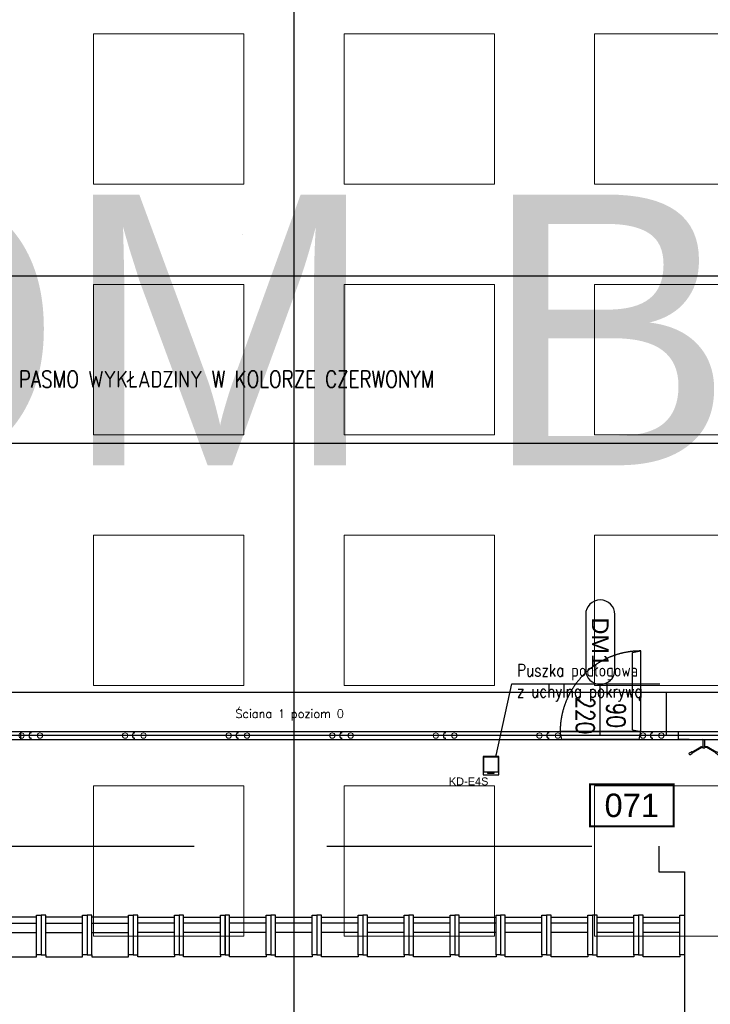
# Model space of a CAD drawing. Header units: centimetres. Extents: x -228435 to 111511, y -89367 to 428125.
# Tile 104 of 216: x -31823 to -23555, y 61784 to 73568. Entities that reach past the tile are written whole.
import ezdxf
from ezdxf.enums import TextEntityAlignment as Align

# ---------------------------------------------------------------- set-up
doc = ezdxf.new("R2010")
doc.units = ezdxf.units.CM
doc.header["$LTSCALE"] = 50
for name, pattern in [('0_II 10 sal$0$HIDDEN', [9.525, 6.35, -3.175]), ('DASHDOT2', [12.7, 6.35, -3.175, 0, -3.175]), ('HIDDEN', [9.525, 6.35, -3.175]), ('HIDDENX2', [19.05, 12.7, -6.35]), ('Kondygnacja +0$0$DASHDOT2', [12.7, 6.35, -3.175, 0, -3.175])]:
    doc.linetypes.add(name, pattern=pattern)
doc.layers.get('0').update_dxf_attribs({"color": 8})
for name, color, linetype in [('0_II 10 sal$0$ARCH_INFO_AREA_ETYKIETY_200', 8, 'Continuous'), ('0_II 10 sal$0$ARCH_INFO_ETYK_DRZWI', 8, 'Continuous'), ('0_II 10 sal$0$ARCH_SIEDZENIA', 8, 'Continuous'), ('0_II 10 sal$0$ARCH_STROP', 8, 'Continuous'), ('0_II 10 sal$0$ARCH_WYPOSAŻENIE_INNE', 8, 'Continuous'), ('0_II 10 sal$0$ARCH_ŚCIANY_PRZESUWNE', 8, 'Continuous'), ('ARCH_INFO_OPISY', 8, 'Continuous'), ('ARCH_INFO_OSIE_IST', 8, 'DASHDOT2'), ('ARCH_SZYNY', 8, 'Continuous'), ('ARCH_WYKŁADZINA', 8, 'Continuous'), ('bgde-tekst', 7, 'Continuous'), ('HUFCOR', 8, 'Continuous'), ('Hufcor szyny', 8, 'Kondygnacja +0$0$DASHDOT2'), ('Kondygnacja +0$0$ARCH_INFO_OPISY', 8, 'Continuous'), ('KÖRPERKANTE', 8, 'Continuous'), ('Osie rzutów$0$ARCH_INFO_OSIE_OPISY_IST', 8, 'Continuous'), ('PANELE', 8, 'Continuous')]:
    doc.layers.add(name, color=color, linetype=linetype)
for name, color, linetype, lineweight in [('_SP KORYTA', 8, 'Continuous', 25), ('ARCH_SUFITY_PODWIESZANE', 8, 'HIDDENX2', 9), ('Wymiary', 8, 'Continuous', 15)]:
    doc.layers.add(name, color=color, linetype=linetype, lineweight=lineweight)
doc.layers.get('HUFCOR').off()
doc.styles.add('0_II 10 sal$0$Arial', font='ARIAL.TTF')
doc.styles.add('0_II 10 sal$0$Romans', font='Romans.shx')
doc.styles.add('Arial', font='ARIAL.TTF')
doc.styles.add('Kondygnacja +0$0$ROMANS-50-CM', font='romans.shx', dxfattribs={"width": 0.8, "height": 10})
doc.styles.add('Romans', font='Romans.shx')
doc.styles.add('ROMANS-50-CM', font='romans.shx', dxfattribs={"width": 0.8, "height": 10})
doc.linetypes.add('SZYNA_LINE', pattern='A,12.7,-7.75,["SZYNA",Standard,S=2.54,R=0,X=-5.95,Y=-1.27],-7.75', length=28.2)
doc.dimstyles.new('ISO-25', dxfattribs={"dimtxt": 2.5, "dimasz": 2.5, "dimexe": 1.25, "dimexo": 0.625, "dimtad": 1, "dimtxsty": 'Standard', "dimcen": 2.5, "dimadec": 0, "dimazin": 0, "dimtfac": 1, "dimtmove": 0, "dimatfit": 3, "dimfxl": 0, "dimarcsym": 0})

# ---------------------------------------------------------------- blocks, each defined once
blk = doc.blocks.new('SU Lampy kwadratowe +0')
at = {"layer": 'ARCH_SUFITY_PODWIESZANE', "ltscale": 2.5}
for points in [[(9020, 11840), (9200, 11840), (9200, 11660), (9020, 11660)], [(9320, 11840), (9500, 11840), (9500, 11660), (9320, 11660)], [(9620, 11840), (9800, 11840), (9800, 11660), (9620, 11660)], [(9020, 11540), (9200, 11540), (9200, 11360), (9020, 11360)], [(9320, 11540), (9500, 11540), (9500, 11360), (9320, 11360)], [(9620, 11540), (9800, 11540), (9800, 11360), (9620, 11360)], [(9020, 11240), (9200, 11240), (9200, 11060), (9020, 11060)], [(9320, 11240), (9500, 11240), (9500, 11060), (9320, 11060)], [(9620, 11240), (9800, 11240), (9800, 11060), (9620, 11060)], [(9020, 10940), (9200, 10940), (9200, 10760), (9020, 10760)], [(9320, 10940), (9500, 10940), (9500, 10760), (9320, 10760)], [(9620, 10940), (9800, 10940), (9800, 10760), (9620, 10760)]]:
    blk.add_lwpolyline(points, close=True, dxfattribs=at)
blk = doc.blocks.new('0_II 10 sal$0$T-drzwi_dół-200')
at = {"layer": '0_II 10 sal$0$ARCH_INFO_ETYK_DRZWI'}
blk.add_line((0, 0), (0, -60), dxfattribs=at)
blk.add_lwpolyline([(-17.5, -77.5), (-17.5, -143.7, 1), (17.5, -143.7), (17.5, -77.5, 1)], format="xyb", close=True, dxfattribs=at)
at = {"layer": '0_II 10 sal$0$ARCH_INFO_ETYK_DRZWI', "style": '0_II 10 sal$0$Romans', "width": 0.8}
for tag, p in [('ADS_DRZWI:SZEROKOŚĆ', (-7.9, -23)), ('ADS_DRZWI:WYSOKOŚĆ', (29, -23))]:
    blk.add_attdef(tag, text='', height=22, rotation=90, dxfattribs=at).set_placement(p, align=Align.CENTER)
at = {"layer": '0_II 10 sal$0$ARCH_INFO_ETYK_DRZWI', "color": 1, "style": '0_II 10 sal$0$Arial'}
blk.add_attdef('ADS_DRZWI:ODPORNOŚĆ_OGNIOWA', text='', height=22, dxfattribs=at).set_placement((-0.1, 13.3), align=Align.BOTTOM_CENTER)
at = {"layer": '0_II 10 sal$0$ARCH_INFO_ETYK_DRZWI', "style": '0_II 10 sal$0$Arial'}
blk.add_attdef('ADS_DRZWI:SYMBOL', text='', height=20, rotation=90, dxfattribs=at).set_placement((0, -110.6), align=Align.MIDDLE)
blk = doc.blocks.new('A$C50B549AF')
at = {"layer": 'ARCH_SZYNY', "linetype": 'SZYNA_LINE', "ltscale": 2.5}
for p, q in [((3656.5, 6052.1, 630), (1057.3, 6052.1, 630)), ((3457.4, 6000.4, 630), (3457.4, 6052.1, 630)), ((3457.4, 6000.4, 630), (3457.4, 6048.1, 630)), ((3576, 6000.4, 630), (2439.5, 6000.4, 630))]:
    blk.add_line(p, q, dxfattribs=at)
blk = doc.blocks.new('*U520')
at = {"layer": 'PANELE'}
for points in [[(0, 0), (0, -21), (-14, -21)], [(0, 0), (1240, 0)], [(1240, 0), (1240, -21), (1226, -21)], [(-14, -76), (0, -76), (0, -97)], [(0, -97), (1240, -97)], [(1226, -76), (1240, -76), (1240, -97)]]:
    blk.add_lwpolyline(points, dxfattribs=at)
for centre in [(24, -48), (1264, -48)]:
    blk.add_arc(centre, 46.5, 143.7563, 216.2437, dxfattribs=at)
at = {"layer": 'Wymiary'}
for centre in [(110, -48), (1130, -48)]:
    blk.add_circle(centre, 32, dxfattribs=at)
blk = doc.blocks.new('drzwi')
at = {"linetype": 'HIDDEN', "ltscale": 20}
for p, q in [((158, 97), (138, 0)), ((138, 0), (1102, 0)), ((235, -20), (138, 0)), ((138, 0), (138, -964)), ((158, 97), (1082, 97)), ((1082, 97), (1102, 0)), ((235, -20), (235, -944)), ((235, -944), (138, -964))]:
    blk.add_line(p, q, dxfattribs=at)
blk.add_arc((138, 0), 964, 270, 0, dxfattribs=at)
blk = doc.blocks.new('BEDIENHEBEL')
at = {"layer": 'KÖRPERKANTE'}
for p, q in [((-10, -85), (-10, 0)), ((-10, 0), (10, 0)), ((10, -85), (10, 0)), ((-145, -149), (-38, -87)), ((-140, -158), (-33, -96)), ((-31, -85), (-10, -85)), ((-31, -95), (-10, -95)), ((-10, -95), (-10, -100)), ((-10, -100), (10, -100)), ((31, -85), (10, -85)), ((31, -95), (10, -95)), ((10, -95), (10, -100)), ((140, -158), (33, -96)), ((145, -149), (38, -87)), ((-173, -156), (-148, -147)), ((-160, -178), (-140, -161)), ((-139, -159), (-146, -147)), ((139, -159), (146, -147)), ((160, -178), (140, -161)), ((173, -156), (148, -147))]:
    blk.add_line(p, q, dxfattribs=at)
for centre, radius, start, end in [((-31, -100), 15, 90, 120), ((-31, -100), 5, 90, 120), ((-15, -90), 7.25, 316.3972, 43.6028), ((15, -90), 7.25, 136.3972, 223.6028), ((31, -100), 15, 60, 90), ((31, -100), 5, 60, 90), ((-167, -167), 12.5, 120, 300), ((-147, -148), 1, 30, 120), ((-140, -160), 1, 300, 30), ((140, -160), 1, 150, 240), ((147, -148), 1, 60, 150), ((167, -167), 12.5, 240, 60)]:
    blk.add_arc(centre, radius, start, end, dxfattribs=at)
blk = doc.blocks.new('*U522')
at = {"layer": 'PANELE'}
for points in [[(0, 0), (0, -21), (-14, -21)], [(0, 0), (1240, 0)], [(1050, -97), (1050, -112), (1240, -112), (1240, 15), (1050, 15), (1050, 0)], [(-14, -76), (0, -76), (0, -97)], [(0, -97), (1240, -97)]]:
    blk.add_lwpolyline(points, dxfattribs=at)
blk.add_arc((24, -48), 46.5, 143.7563, 216.2437, dxfattribs=at)
at = {"layer": 'Wymiary'}
for centre in [(110, -48), (1130, -48)]:
    blk.add_circle(centre, 32, dxfattribs=at)
at = {"layer": 'PANELE'}
blk.add_blockref('BEDIENHEBEL', (620, -97), dxfattribs=at)
blk = doc.blocks.new('0_II 10 sal$0$etykieta_numer')
at = {"color": 0, "linetype": 'ByBlock', "const_width": 2.44}
blk.add_lwpolyline([(-50, -50), (-50, 0), (50, 0), (50, -50)], close=True, dxfattribs=at)
at = {"color": 0, "linetype": 'ByBlock', "style": '0_II 10 sal$0$Arial'}
blk.add_attdef('AECAREA:NUMBER', text='', height=28, dxfattribs=at).set_placement((0, -25), align=Align.MIDDLE)
blk = doc.blocks.new('puszka e4s-538')
for points in [[(0, 29.1), (24.7, 29.1), (24.7, 0), (0, 0)], [(0.6, 28.4), (24.1, 28.4), (24.1, 4.7), (0.6, 4.7)], [(7.5, 3.2), (18, 3.2), (18, 2.7), (7.5, 2.7)]]:
    blk.add_lwpolyline(points, close=True)
blk = doc.blocks.new('puuuchy')
at = {"layer": '_SP KORYTA', "xscale": -0.375, "yscale": 0.375, "zscale": 0.375}
blk.add_blockref('puszka e4s-538', (-1977.39, 2976.49), dxfattribs=at)
blk = doc.blocks.new('cahbir 0')
at = {"layer": '_SP KORYTA', "xscale": 2, "yscale": 2, "zscale": 2}
blk.add_blockref('puuuchy', (-90, 120, -1290), dxfattribs=at)
at = {"layer": '_SP KORYTA', "style": 'Arial'}
blk.add_text('KD-E4S', height=9.38, dxfattribs=at).set_placement((-4104.5, 6060.5, -630))
blk = doc.blocks.new('0_II 10 sal$0$Miejsce_siedzące_2d')
at = {"color": 0, "linetype": 'ByBlock', "lineweight": -2}
for p, q in [((-26.4, 27.1), (26.4, 27.1)), ((-26.4, 12.5), (26.4, 12.5))]:
    blk.add_line(p, q, dxfattribs=at)
for points in [[(-26.4, 62.7), (-26.4, 0), (-33, 0), (-33, 62.7), (-26.4, 62.7), (-26.4, 66), (26.4, 66), (26.4, 62.7), (26.4, 0), (33, 0), (33, 62.7), (26.4, 62.7)], [(26.4, 3.3), (-26.4, 3.3)]]:
    blk.add_lwpolyline(points, dxfattribs=at)
blk = doc.blocks.new('Osie rzutów')
at = {"layer": 'ARCH_INFO_OSIE_IST', "ltscale": 10}
for p, q in [((9260, 12510), (9260, 4623.3)), ((4436, 11600), (13655, 11600)), ((4436, 11000), (13655, 11000))]:
    blk.add_line(p, q, dxfattribs=at)

msp = doc.modelspace()

# ---------------------------------------------------------------- linework, layer by layer
at = {"layer": '0_II 10 sal$0$ARCH_WYPOSAŻENIE_INNE', "linetype": '0_II 10 sal$0$HIDDEN', "ltscale": 10, "elevation": 630}
msp.add_lwpolyline([(-33215, 51370), (-32910, 51370), (-32910, 54630), (-33215, 54630), (-33215, 63370), (-32910, 63370), (-32910, 63675), (-24170, 63675), (-24170, 63370), (-23865, 63370), (-23865, 54630), (-24170, 54630), (-24170, 51370), (-23865, 51370), (-23865, 42630), (-24170, 42630), (-24170, 42325), (-32910, 42325), (-32910, 42630), (-33215, 42630)], close=True, dxfattribs=at)
at = {"layer": '0_II 10 sal$0$ARCH_ŚCIANY_PRZESUWNE', "linetype": '0_II 10 sal$0$HIDDEN', "lineweight": -3}
for p, q in [((-31809, 64950, -5670), (-31809, 65050, -5670)), ((-31809, 65050, -5670), (-24943.5, 65050, 630)), ((-24943.5, 64950, 630), (-31809, 64950, -5670))]:
    msp.add_line(p, q, dxfattribs=at)
at = {"layer": '0_II 10 sal$0$ARCH_ŚCIANY_PRZESUWNE', "linetype": '0_II 10 sal$0$HIDDEN', "lineweight": -3, "elevation": -5670}
msp.add_lwpolyline([(-23935.5, 65050), (-22855, 65050), (-22855, 64950), (-23935.5, 64951.81993)], close=True, dxfattribs=at)
at = {"layer": 'ARCH_WYKŁADZINA', "linetype": 'Continuous', "lineweight": -3}
for p, q in [((-11540, 70500, 630), (-39540, 70500, 630)), ((-41540, 68500, 630), (-21540, 68500, 630))]:
    msp.add_line(p, q, dxfattribs=at)

# ---------------------------------------------------------------- block references
at = {"xscale": 10, "yscale": 10, "zscale": 10}
msp.add_blockref('cahbir 0', (14360, 3800.00982, 630), dxfattribs=at)
at = {"layer": '0_II 10 sal$0$ARCH_INFO_AREA_ETYKIETY_200', "linetype": 'Continuous', "lineweight": -3, "xscale": 10, "yscale": 10, "zscale": 10}
msp.add_blockref('0_II 10 sal$0$etykieta_numer', (-24495.12733, 64415.13775, 630), dxfattribs=at).add_auto_attribs({'AECAREA:NUMBER': '071'})
at = {"layer": '0_II 10 sal$0$ARCH_SIEDZENIA', "linetype": 'Continuous', "lineweight": -3, "yscale": 7.571168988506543, "zscale": 10, "rotation": 179.9999999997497}
for p, xscale in [((-31840, 62850, -56370), -8.328285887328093), ((-31290, 62850, -56370), -8.328285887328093), ((-30740, 62850, -56370), -8.328285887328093), ((-30190, 62850, -56370), 8.328285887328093), ((-29640, 62850, -56370), 8.328285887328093), ((-29090, 62850, -56370), 8.328285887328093), ((-28540, 62850, -56370), 8.328285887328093), ((-27990, 62850, -56370), 8.328285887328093), ((-27440, 62850, -56370), 8.328285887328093), ((-26890, 62850, -56370), 8.328285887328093), ((-26340, 62850, -56370), 8.328285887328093), ((-25790, 62850, -56370), 8.328285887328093), ((-25240, 62850, -56370), 8.328285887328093), ((-24690, 62850, -56370), 8.328285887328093), ((-24140, 62850, -56370), 8.328285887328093)]:
    msp.add_blockref('0_II 10 sal$0$Miejsce_siedzące_2d', p, dxfattribs=dict(at, xscale=xscale))
at = {"layer": '0_II 10 sal$0$ARCH_STROP', "linetype": 'Continuous', "lineweight": -3}
ref = msp.add_blockref('0_II 10 sal$0$T-drzwi_dół-200', (-24872.16046, 65011.66911, 630), dxfattribs=dict(at, xscale=10, yscale=10, zscale=10, rotation=180))
ref.add_attrib('ADS_DRZWI:WYSOKOŚĆ', '220', dxfattribs={"layer": '0_II 10 sal$0$ARCH_INFO_ETYK_DRZWI', "height": 220, "rotation": 270, "style": '0_II 10 sal$0$Romans', "width": 0.8}).set_placement((-25162.16046, 65241.66911, 630), align=Align.CENTER)
ref.add_attrib('ADS_DRZWI:SZEROKOŚĆ', '90', dxfattribs={"layer": '0_II 10 sal$0$ARCH_INFO_ETYK_DRZWI', "height": 220, "rotation": 270, "style": '0_II 10 sal$0$Romans', "width": 0.8}).set_placement((-24793.05758, 65241.66911, 630), align=Align.CENTER)
ref.add_attrib('ADS_DRZWI:SYMBOL', 'DM1', dxfattribs={"layer": '0_II 10 sal$0$ARCH_INFO_ETYK_DRZWI', "height": 200, "rotation": 270, "style": '0_II 10 sal$0$Arial'}).set_placement((-24872.16046, 66117.55324, 630), align=Align.MIDDLE)
at = {"layer": 'ARCH_SUFITY_PODWIESZANE', "ltscale": 2.5, "xscale": 10, "yscale": 10, "zscale": 10}
msp.add_blockref('SU Lampy kwadratowe +0', (-121140, -45000, -5670), dxfattribs=at)
at = {"layer": 'HUFCOR', "xscale": 10, "yscale": 10, "zscale": 10}
msp.add_blockref('A$C50B549AF', (-58654.9183, 4996.03602, -5670), dxfattribs=at)
at = {"layer": 'Osie rzutów$0$ARCH_INFO_OSIE_OPISY_IST', "xscale": 10, "yscale": 10, "zscale": 10}
msp.add_blockref('Osie rzutów', (-121140, -45000, 630), dxfattribs=at)
at = {"layer": 'PANELE', "linetype": 'ByBlock', "rotation": 180}
msp.add_blockref('drzwi', (-24250.60039, 65048.51294, -5670), dxfattribs=at)
at = {"layer": 'PANELE'}
for name, p in [('*U522', (-24250.87412, 65048.5, 630)), ('*U520', (-32930.87412, 65048.5, 630)), ('*U520', (-31690.60039, 65048.51294, -5670)), ('*U520', (-30450.60039, 65048.51294, -5670)), ('*U520', (-29210.60039, 65048.51294, -5670)), ('*U520', (-27970.60039, 65048.51294, -5670)), ('*U520', (-26730.60039, 65048.51294, -5670)), ('*U520', (-25490.60039, 65048.51294, -5670))]:
    msp.add_blockref(name, p, dxfattribs=at)

# ---------------------------------------------------------------- texts
at = {"layer": 'ARCH_INFO_OPISY', "insert": (-25869.03158, 65856.0454, 630), "char_height": 150, "width": 6265.3267976, "attachment_point": 1, "style": 'ROMANS-50-CM'}
msp.add_mtext('Puszka podłogowa\\Pz uchylną pokrywą', dxfattribs=at)
at = {"layer": 'bgde-tekst', "color": 5, "style": 'Arial'}
msp.add_text('POZIOM B (0)', height=3240, dxfattribs=at).set_placement((-45397.76516, 68235.37721, -274269.18915))
at = {"layer": 'Hufcor szyny', "linetype": 'ByBlock', "ltscale": 5, "insert": (-29241.06953, 65312.10184, -5664.4591), "char_height": 100, "width": 5268.2821399, "attachment_point": 1, "style": 'Romans'}
msp.add_mtext('Ściana 1 poziom 0', dxfattribs=at)
at = {"layer": 'Kondygnacja +0$0$ARCH_INFO_OPISY', "insert": (-31832.57802, 69365.4555, 630), "char_height": 200, "width": 5818.1964207, "attachment_point": 1, "style": 'Kondygnacja +0$0$ROMANS-50-CM'}
msp.add_mtext('PASMO WYKŁADZINY W KOLORZE CZERWONYM', dxfattribs=at)

# ---------------------------------------------------------------- leaders
at = {"layer": 'ARCH_INFO_OPISY'}
msp.add_leader([(-26120.44677, 64762.97291, 630), (-25931.36715, 65618.11852, 630), (-24160.5281, 65618.11852, 630)], dimstyle='ISO-25', override={"dimscale": 5, "dimasz": 2, "dimtad": 0, "dimldrblk": 'Dot'}, dxfattribs=at)

doc.saveas('drawing.dxf')
